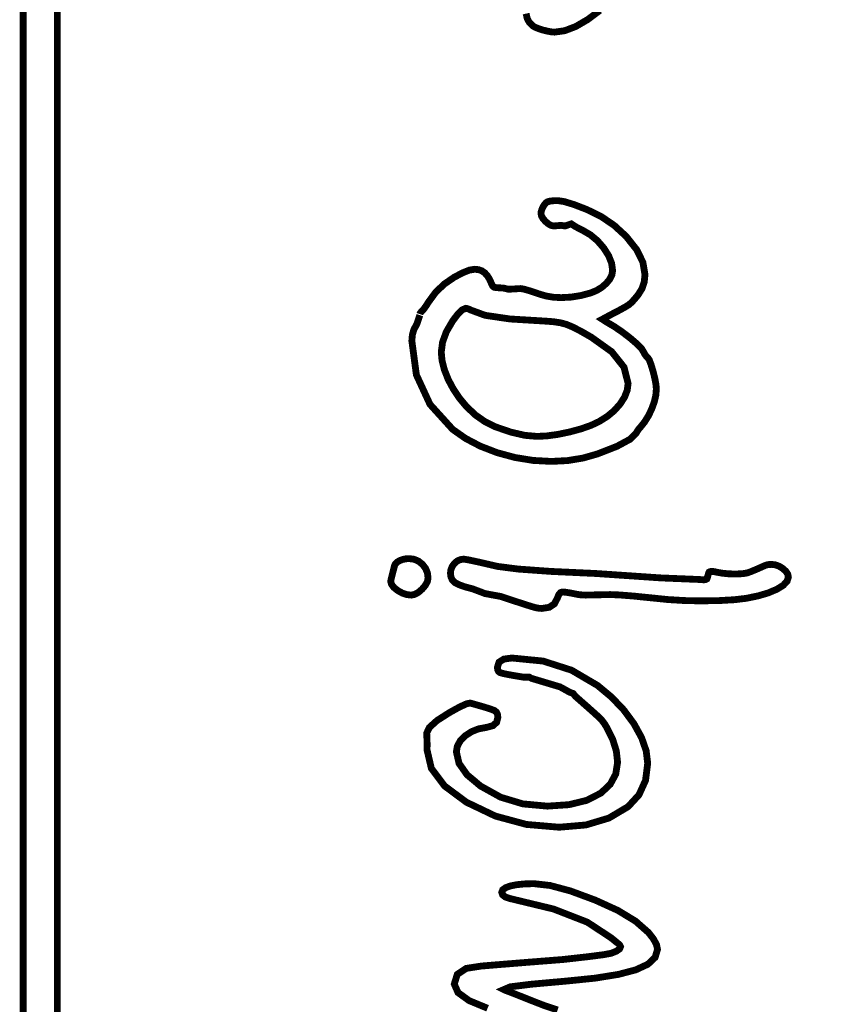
# Model space of a CAD drawing. Header units: millimetres. Extents: x 0 to 6566002, y 0 to 5716629.
# Tile 48 of 99: x 6563989.4 to 6563996.1, y 5716312.8 to 5716320.87. Entities that reach past the tile are written whole.
import ezdxf

# ---------------------------------------------------------------- set-up
doc = ezdxf.new("R2010")
doc.units = ezdxf.units.MM

msp = doc.modelspace()

# ---------------------------------------------------------------- linework, layer by layer
at = {"color": 0, "linetype": 'Continuous', "const_width": 0.0559}
for points in [[(6563989.4298, 5716285.8606), (6563989.4298, 5716359.35), (6564083.6819, 5716359.35), (6564083.6819, 5716285.8606)], [(6563989.7092, 5716286.14), (6563989.7092, 5716359.0705), (6564083.4025, 5716359.0705), (6564083.4025, 5716286.14)], [(6563992.6769, 5716318.4484), (6563992.6769, 5716318.4513), (6563992.6769, 5716318.4542), (6563992.6769, 5716318.4572), (6563992.6793, 5716318.4642), (6563992.6861, 5716318.4734), (6563992.6973, 5716318.4848), (6563992.7105, 5716318.5004), (6563992.7272, 5716318.5239), (6563992.7476, 5716318.5555), (6563992.805, 5716318.634), (6563992.8747, 5716318.7016), (6563992.9567, 5716318.7581), (6563993.0262, 5716318.7951), (6563993.0821, 5716318.8171), (6563993.1248, 5716318.8244), (6563993.1565, 5716318.8213), (6563993.1841, 5716318.8116), (6563993.2076, 5716318.7953), (6563993.2287, 5716318.7725), (6563993.2477, 5716318.7417), (6563993.265, 5716318.7028), (6563993.2705, 5716318.6906), (6563993.2771, 5716318.6821), (6563993.2847, 5716318.6773), (6563993.2983, 5716318.6746), (6563993.3234, 5716318.6724), (6563993.3599, 5716318.6706), (6563993.4032, 5716318.6605), (6563993.5019, 5716318.6663), (6563993.5294, 5716318.6614), (6563993.5797, 5716318.6467), (6563993.653, 5716318.6219), (6563993.7095, 5716318.6054), (6563993.7694, 5716318.5953), (6563993.8326, 5716318.592), (6563993.9144, 5716318.5963), (6563993.9953, 5716318.6092), (6563994.0754, 5716318.6306), (6563994.1235, 5716318.6505), (6563994.166, 5716318.6765), (6563994.2027, 5716318.7086), (6563994.2314, 5716318.7433), (6563994.2487, 5716318.7786), (6563994.2544, 5716318.8143), (6563994.2463, 5716318.8736), (6563994.2221, 5716318.935), (6563994.1817, 5716318.9987), (6563994.1304, 5716319.058), (6563994.073, 5716319.1061), (6563994.0098, 5716319.143), (6563993.9773, 5716319.1593), (6563993.9542, 5716319.1715), (6563993.9409, 5716319.1794), (6563993.9281, 5716319.1886), (6563993.9202, 5716319.1943), (6563993.9168, 5716319.1962), (6563993.8664, 5716319.1787), (6563993.8326, 5716319.1838), (6563993.7727, 5716319.1787), (6563993.7521, 5716319.1828), (6563993.7298, 5716319.195), (6563993.7058, 5716319.2151), (6563993.685, 5716319.2387), (6563993.6724, 5716319.2609), (6563993.6682, 5716319.2815), (6563993.6701, 5716319.2971), (6563993.6757, 5716319.3148), (6563993.6848, 5716319.3348), (6563993.6963, 5716319.3537), (6563993.7076, 5716319.3672), (6563993.7186, 5716319.3755), (6563993.7368, 5716319.3816), (6563993.7661, 5716319.3852), (6563993.8064, 5716319.3865), (6563993.8592, 5716319.3784), (6563993.9382, 5716319.3542), (6563994.0435, 5716319.3136), (6563994.1611, 5716319.256), (6563994.2682, 5716319.1828), (6563994.3646, 5716319.0941), (6563994.4506, 5716318.986), (6563994.5022, 5716318.8814), (6563994.5194, 5716318.78), (6563994.5132, 5716318.72), (6563994.4946, 5716318.6651), (6563994.4634, 5716318.6153), (6563994.4344, 5716318.5798), (6563994.4098, 5716318.5532), (6563994.3894, 5716318.5351), (6563994.3614, 5716318.5174), (6563994.3132, 5716318.4906), (6563994.2448, 5716318.4549), (6563994.1702, 5716318.4148), (6563994.211, 5716318.3887), (6563994.269, 5716318.3546), (6563994.331, 5716318.3123), (6563994.3971, 5716318.2618), (6563994.4546, 5716318.2122), (6563994.4922, 5716318.1729), (6563994.5099, 5716318.1437), (6563994.5186, 5716318.1271), (6563994.5297, 5716318.1122), (6563994.5436, 5716318.0985), (6563994.5546, 5716318.0815), (6563994.5686, 5716318.0449), (6563994.5856, 5716317.9885), (6563994.6005, 5716317.9282), (6563994.6094, 5716317.8801), (6563994.6124, 5716317.8441), (6563994.6082, 5716317.7929), (6563994.5956, 5716317.7385), (6563994.5748, 5716317.6809), (6563994.5476, 5716317.6243), (6563994.5154, 5716317.5727), (6563994.478, 5716317.5263), (6563994.4671, 5716317.5139), (6563994.4572, 5716317.4997), (6563994.448, 5716317.4833), (6563994.3956, 5716317.4313), (6563994.2905, 5716317.3745), (6563994.1327, 5716317.3128), (6563994.0124, 5716317.2783), (6563993.8862, 5716317.2576), (6563993.7537, 5716317.2508), (6563993.604, 5716317.2588), (6563993.4559, 5716317.2827), (6563993.3096, 5716317.3223), (6563993.1719, 5716317.3755), (6563993.0506, 5716317.4391), (6563992.9452, 5716317.5133), (6563992.7598, 5716317.718), (6563992.6485, 5716317.9593), (6563992.6114, 5716318.237), (6563992.6156, 5716318.2879), (6563992.6281, 5716318.3312), (6563992.6489, 5716318.3675), (6563992.6504, 5716318.3701), (6563992.6523, 5716318.3752), (6563992.6546, 5716318.3827), (6563992.6575, 5716318.3917), (6563992.661, 5716318.4025), (6563992.6655, 5716318.4148)], [(6563992.8521, 5716318.1459), (6563992.8585, 5716318.0764), (6563992.8775, 5716318.0018), (6563992.9088, 5716317.9221), (6563992.9511, 5716317.8429), (6563993.0012, 5716317.7686), (6563993.0592, 5716317.6991), (6563993.132, 5716317.6306), (6563993.2104, 5716317.5756), (6563993.2942, 5716317.5344), (6563993.4217, 5716317.4906), (6563993.5351, 5716317.4644), (6563993.6345, 5716317.4556), (6563993.7166, 5716317.4597), (6563993.8063, 5716317.4719), (6563993.9033, 5716317.4921), (6563993.9972, 5716317.5176), (6563994.0775, 5716317.546), (6563994.1441, 5716317.5774), (6563994.2104, 5716317.619), (6563994.2675, 5716317.6665), (6563994.3155, 5716317.7202), (6563994.3521, 5716317.777), (6563994.3739, 5716317.8335), (6563994.3812, 5716317.8894), (6563994.3476, 5716318.0225), (6563994.2467, 5716318.1491), (6563994.0785, 5716318.269), (6563993.9947, 5716318.317), (6563993.9268, 5716318.3516), (6563993.8753, 5716318.3733), (6563993.8275, 5716318.3859), (6563993.7708, 5716318.3947), (6563993.7052, 5716318.3996), (6563993.4138, 5716318.4173), (6563993.2111, 5716318.4471), (6563993.0968, 5716318.4891), (6563993.0786, 5716318.4977), (6563993.0636, 5716318.5028), (6563993.0521, 5716318.5045), (6563993.0238, 5716318.4921), (6563992.9882, 5716318.4578), (6563992.9458, 5716318.4017), (6563992.8938, 5716318.3126), (6563992.8626, 5716318.2273)], [(6563992.4381, 5716316.269), (6563992.4417, 5716316.2862), (6563992.4523, 5716316.3291), (6563992.4699, 5716316.3973), (6563992.4769, 5716316.4121), (6563992.4905, 5716316.4257), (6563992.5107, 5716316.4381), (6563992.5349, 5716316.4473), (6563992.5604, 5716316.453), (6563992.5871, 5716316.4549), (6563992.6283, 5716316.4498), (6563992.6653, 5716316.4343), (6563992.698, 5716316.4083), (6563992.7235, 5716316.3749), (6563992.7388, 5716316.3378), (6563992.7439, 5716316.2967), (6563992.7386, 5716316.2675), (6563992.7224, 5716316.2369), (6563992.6954, 5716316.2049), (6563992.6638, 5716316.1776), (6563992.6338, 5716316.1614), (6563992.6056, 5716316.156), (6563992.5696, 5716316.1602), (6563992.5329, 5716316.1725), (6563992.496, 5716316.1931), (6563992.4646, 5716316.2182), (6563992.4453, 5716316.2435)], [(6563992.9273, 5716316.3353), (6563992.9309, 5716316.364), (6563992.9418, 5716316.3907), (6563992.9598, 5716316.4155), (6563992.9827, 5716316.4349), (6563993.0081, 5716316.4466), (6563993.0357, 5716316.4505), (6563993.0772, 5716316.4439), (6563993.1699, 5716316.424), (6563993.3134, 5716316.3907), (6563993.4826, 5716316.3692), (6563993.7496, 5716316.3499), (6563994.1142, 5716316.3331), (6563994.6499, 5716316.2967), (6563994.9691, 5716316.2836), (6563994.981, 5716316.2824), (6563994.9922, 5716316.2816), (6563995.0023, 5716316.2814), (6563995.0134, 5716316.2821), (6563995.0212, 5716316.2845), (6563995.0258, 5716316.2886), (6563995.0295, 5716316.2974), (6563995.0341, 5716316.3135), (6563995.0399, 5716316.3368), (6563995.0435, 5716316.3441), (6563995.0522, 5716316.3484), (6563995.066, 5716316.3499), (6563995.0787, 5716316.3491), (6563995.0924, 5716316.347), (6563995.1068, 5716316.3433), (6563995.1535, 5716316.3353), (6563995.2008, 5716316.3305), (6563995.2489, 5716316.3288), (6563995.2938, 5716316.3298), (6563995.3293, 5716316.3327), (6563995.3552, 5716316.3375), (6563995.3856, 5716316.3479), (6563995.4346, 5716316.3684), (6563995.5024, 5716316.3987), (6563995.5177, 5716316.4036), (6563995.5357, 5716316.4065), (6563995.5566, 5716316.4074), (6563995.5876, 5716316.4036), (6563995.6181, 5716316.3921), (6563995.6483, 5716316.3732), (6563995.6732, 5716316.3504), (6563995.688, 5716316.3271), (6563995.6928, 5716316.3032), (6563995.6823, 5716316.2692), (6563995.6506, 5716316.2359), (6563995.598, 5716316.2034), (6563995.5279, 5716316.1739), (6563995.445, 5716316.1495), (6563995.3495, 5716316.1298), (6563995.2522, 5716316.1182), (6563995.1272, 5716316.1111), (6563994.9743, 5716316.1087), (6563994.8422, 5716316.1113), (6563994.7097, 5716316.1193), (6563994.5768, 5716316.1327), (6563994.4268, 5716316.148), (6563994.3123, 5716316.1572), (6563994.2334, 5716316.1604), (6563994.034, 5716316.156), (6563994.0095, 5716316.1568), (6563993.9857, 5716316.1589), (6563993.9626, 5716316.1626), (6563993.9106, 5716316.173), (6563993.8708, 5716316.1794), (6563993.8434, 5716316.1815), (6563993.8273, 5716316.1759), (6563993.8135, 5716316.159), (6563993.8021, 5716316.1305), (6563993.7774, 5716316.0838), (6563993.7352, 5716316.0559), (6563993.6752, 5716316.0467), (6563993.6521, 5716316.0481), (6563993.6271, 5716316.0525), (6563993.6001, 5716316.0598), (6563993.5523, 5716316.0747), (6563993.4648, 5716316.1031), (6563993.3376, 5716316.1451), (6563993.2108, 5716316.1684), (6563993.1083, 5716316.2071), (6563993.045, 5716316.224), (6563992.9969, 5716316.2411), (6563992.9643, 5716316.2581), (6563992.9437, 5716316.2782), (6563992.9314, 5716316.3039)], [(6563993.3115, 5716315.5641), (6563993.3248, 5716315.6067), (6563993.3648, 5716315.6322), (6563993.4313, 5716315.6407), (6563993.6857, 5716315.6157), (6563993.9188, 5716315.5408), (6563994.1308, 5716315.4162), (6563994.2463, 5716315.32), (6563994.3457, 5716315.2154), (6563994.4289, 5716315.1027), (6563994.4915, 5716314.9889), (6563994.5291, 5716314.8806), (6563994.5416, 5716314.7784), (6563994.5238, 5716314.6384), (6563994.4703, 5716314.5202), (6563994.3812, 5716314.4234), (6563994.2238, 5716314.3299), (6563994.0358, 5716314.2737), (6563993.8173, 5716314.255), (6563993.549, 5716314.2779), (6563993.2957, 5716314.3462), (6563993.0579, 5716314.4599), (6563992.8785, 5716314.5934), (6563992.7708, 5716314.7374), (6563992.7349, 5716314.8914), (6563992.7351, 5716314.8991), (6563992.7358, 5716314.9106), (6563992.7369, 5716314.9257), (6563992.733, 5716315.0262), (6563992.7562, 5716315.0734), (6563992.8178, 5716315.129), (6563992.9178, 5716315.1931), (6563993.0023, 5716315.2398), (6563993.0596, 5716315.266), (6563993.0898, 5716315.2718), (6563993.187, 5716315.2442), (6563993.2529, 5716315.2238), (6563993.2873, 5716315.2106), (6563993.3028, 5716315.1985), (6563993.3121, 5716315.1797), (6563993.3153, 5716315.1545), (6563993.3051, 5716315.1139), (6563993.2745, 5716315.0867), (6563993.2235, 5716315.0729), (6563993.1577, 5716315.0607), (6563993.0991, 5716315.0376), (6563993.0477, 5716315.0036), (6563993.0078, 5716314.9628), (6563992.9838, 5716314.9191), (6563992.9757, 5716314.8725), (6563992.9976, 5716314.7777), (6563993.0634, 5716314.6844), (6563993.1732, 5716314.5926), (6563993.3381, 5716314.5009), (6563993.5204, 5716314.4461), (6563993.7205, 5716314.4278), (6563993.8975, 5716314.4397), (6563994.0437, 5716314.4754), (6563994.1588, 5716314.5349), (6563994.2346, 5716314.6063), (6563994.28, 5716314.6903), (6563994.2951, 5716314.7865), (6563994.2849, 5716314.8795), (6563994.2544, 5716314.9764), (6563994.2034, 5716315.0773), (6563994.1866, 5716315.1044), (6563994.1681, 5716315.129), (6563994.1479, 5716315.1508), (6563994.1116, 5716315.1841), (6563994.0456, 5716315.243), (6563993.9498, 5716315.3273), (6563993.9314, 5716315.3506), (6563993.9053, 5716315.3593), (6563993.825, 5716315.4038), (6563993.5899, 5716315.4745), (6563993.5708, 5716315.4847), (6563993.53, 5716315.4832), (6563993.4319, 5716315.4995), (6563993.3669, 5716315.5119), (6563993.335, 5716315.5204), (6563993.3218, 5716315.5296), (6563993.314, 5716315.5442)]]:
    msp.add_lwpolyline(points, close=True, dxfattribs=at)
for points in [[(6563994.1503, 5716320.9443), (6563994.0505, 5716320.8691), (6563993.9524, 5716320.812), (6563993.8621, 5716320.7777), (6563993.7798, 5716320.7663), (6563993.7543, 5716320.7682), (6563993.7226, 5716320.7739), (6563993.6848, 5716320.7831), (6563993.6483, 5716320.7947), (6563993.6203, 5716320.8062), (6563993.6007, 5716320.8173), (6563993.5731, 5716320.845), (6563993.5551, 5716320.8786), (6563993.5465, 5716320.9179)], [(6563993.2312, 5716312.7725), (6563993.0798, 5716312.8352), (6563992.9889, 5716312.9012), (6563992.9586, 5716312.9707), (6563992.983, 5716313.0499), (6563993.0564, 5716313.0991), (6563993.1789, 5716313.118), (6563993.3214, 5716313.1298), (6563993.5449, 5716313.1479), (6563993.8491, 5716313.1719), (6563994.0505, 5716313.1945), (6563994.1817, 5716313.2115), (6563994.2429, 5716313.2229), (6563994.2854, 5716313.2401), (6563994.3108, 5716313.258), (6563994.3193, 5716313.2762), (6563994.3149, 5716313.2866), (6563994.3013, 5716313.3009), (6563994.2786, 5716313.3191), (6563994.2703, 5716313.3263), (6563994.2584, 5716313.3361), (6563994.2429, 5716313.349), (6563994.0471, 5716313.4777), (6563993.7708, 5716313.5852), (6563993.414, 5716313.6712), (6563993.3769, 5716313.6836), (6563993.3546, 5716313.7006), (6563993.3471, 5716313.7222), (6563993.355, 5716313.7424), (6563993.3784, 5716313.7596), (6563993.4172, 5716313.774), (6563993.4697, 5716313.7844), (6563993.534, 5716313.7908), (6563993.6103, 5716313.7929), (6563993.7433, 5716313.7779), (6563993.9105, 5716313.7329), (6563994.1123, 5716313.6581), (6563994.2974, 5716313.5738), (6563994.4425, 5716313.4856), (6563994.5474, 5716313.3935), (6563994.5888, 5716313.3403), (6563994.6137, 5716313.2941), (6563994.622, 5716313.255), (6563994.6023, 5716313.1889), (6563994.5431, 5716313.1331), (6563994.4448, 5716313.0874), (6563994.3022, 5716313.0499), (6563994.111, 5716313.0191), (6563993.8715, 5716312.9948), (6563993.5874, 5716312.9693), (6563993.4168, 5716312.948), (6563993.3599, 5716312.9307), (6563993.3643, 5716312.9256), (6563993.3775, 5716312.919), (6563993.3994, 5716312.9109), (6563993.4438, 5716312.8939), (6563993.5103, 5716312.8677), (6563993.5988, 5716312.8323), (6563993.692, 5716312.7961), (6563993.8046, 5716312.7587)]]:
    msp.add_lwpolyline(points, dxfattribs=at)

doc.saveas('drawing.dxf')
